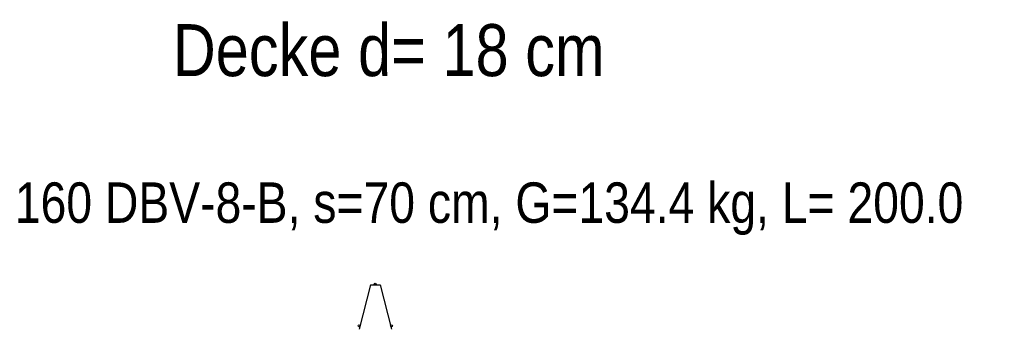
# Model space of a CAD drawing. Header units: millimetres. Extents: x -12 to 115, y -12 to 52.
# Tile 14 of 21: x 52.53 to 56.79, y 16.47 to 17.81. Entities that reach past the tile are written whole.
import ezdxf

# ---------------------------------------------------------------- set-up
doc = ezdxf.new("R2010")
doc.units = ezdxf.units.MM
doc.layers.add('Bewehrung untere Lage', color=7, linetype='Continuous', lineweight=20)
doc.styles.add('Arial Narrow', font='ARIALN.TTF')

msp = doc.modelspace()

# ---------------------------------------------------------------- linework, layer by layer
at = {"color": 3, "linetype": 'Continuous', "lineweight": 25, "ltscale": 0.5}
for p, q in [((54.047829, 16.662366), (53.998829, 16.470366)), ((54.047829, 16.662366), (54.089829, 16.662366)), ((54.089829, 16.662366), (54.138829, 16.470366))]:
    msp.add_line(p, q, dxfattribs=at)
for centre in [(54.068829, 16.666366), (53.998549, 16.485346), (54.139029, 16.485406)]:
    msp.add_circle(centre, 0.004, dxfattribs=at)

# ---------------------------------------------------------------- texts
at = {"color": 2, "lineweight": 35, "insert": (52.508489, 17.106295), "char_height": 0.175, "attachment_point": 1, "line_spacing_factor": 0.9, "style": 'Arial Narrow'}
msp.add_mtext('160 DBV-8-B, s=70 cm, G=134.4 kg, L= 200.0', dxfattribs=at)
at = {"layer": 'Bewehrung untere Lage', "color": 4, "lineweight": 50, "style": 'Arial Narrow'}
msp.add_text('Decke d= 18 cm', height=0.225, dxfattribs=at).set_placement((53.192269, 17.56646))

doc.saveas('drawing.dxf')
